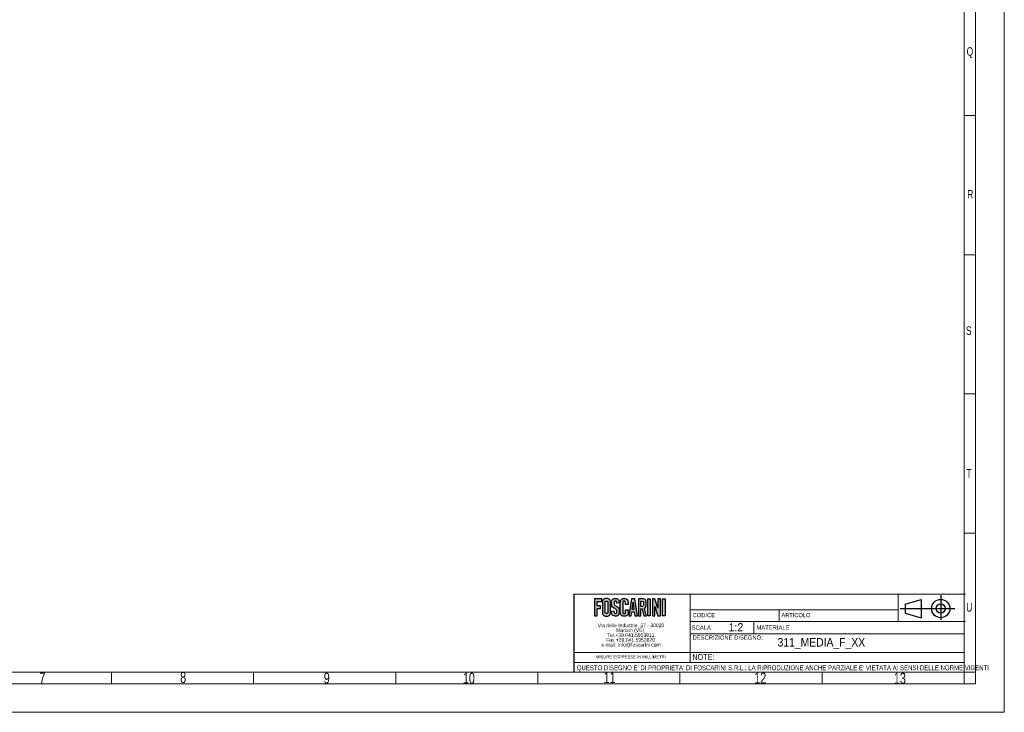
# Model space of a CAD drawing. Header units: millimetres. Extents: x 0 to 841, y 0 to 1189.
# Tile 5 of 19: x 411 to 841, y 0 to 302. Entities that reach past the tile are written whole.
import ezdxf
from ezdxf.enums import TextEntityAlignment as Align

# ---------------------------------------------------------------- set-up
doc = ezdxf.new("R2010")
doc.units = ezdxf.units.MM
doc.linetypes.add('SLD-Solido', pattern=[0])
for name, color, linetype in [('CARTIGLIO', 7, 'SLD-Solido'), ('DEFAULT', 15, 'SLD-Solido'), ('FORMAT', 7, 'SLD-Solido')]:
    doc.layers.add(name, color=color, linetype=linetype)
doc.styles.add('SLDTEXTSTYLE0', font='ARIAL.TTF', dxfattribs={"width": 0.948})
doc.styles.add('SLDTEXTSTYLE1', font='ARIAL.TTF', dxfattribs={"width": 0.8058})
doc.styles.add('SLDTEXTSTYLE2', font='ARIALN.TTF', dxfattribs={"width": 0.87})
doc.styles.add('SLDTEXTSTYLE3', font='GOTHIC.TTF', dxfattribs={"width": 0.913})
doc.styles.get("Standard").update_dxf_attribs({"font": 'GOTHIC.TTF'})

# ---------------------------------------------------------------- blocks, each defined once
blk = doc.blocks.new('SW_NOTE_0')
at = {"layer": 'CARTIGLIO', "color": 0, "insert": (0, 2.39), "char_height": 1.8521, "attachment_point": 1, "style": 'SLDTEXTSTYLE0'}
blk.add_mtext('DESCRIZIONE DISEGNO:', dxfattribs=at)
blk = doc.blocks.new('SW_NOTE_0_1')
at = {"layer": 'CARTIGLIO', "color": 0, "insert": (0, 2.31), "char_height": 1.793, "attachment_point": 1, "style": 'SLDTEXTSTYLE1'}
blk.add_mtext('CODICE', dxfattribs=at)
blk = doc.blocks.new('SW_NOTE_0_2')
at = {"layer": 'CARTIGLIO', "color": 0, "insert": (0, 2.39), "char_height": 1.851, "attachment_point": 1, "style": 'SLDTEXTSTYLE0'}
blk.add_mtext('SCALA', dxfattribs=at)
blk = doc.blocks.new('SW_NOTE_0_3')
at = {"layer": 'CARTIGLIO', "color": 0, "insert": (0, 2.31), "char_height": 1.793, "attachment_point": 1, "style": 'SLDTEXTSTYLE0'}
blk.add_mtext('ARTICOLO', dxfattribs=at)
blk = doc.blocks.new('SW_NOTE_0_4')
at = {"layer": 'CARTIGLIO', "color": 0, "insert": (0, 2.39), "char_height": 1.851, "attachment_point": 1, "style": 'SLDTEXTSTYLE0'}
blk.add_mtext('MATERIALE', dxfattribs=at)
blk = doc.blocks.new('SW_NOTE_0_5')
at = {"layer": 'DEFAULT', "color": 0, "insert": (3.28, 4.51), "char_height": 3.5, "attachment_point": 2, "style": 'SLDTEXTSTYLE0'}
blk.add_mtext('1:2', dxfattribs=at)
blk = doc.blocks.new('SW_NOTE_0_6')
at = {"layer": 'CARTIGLIO', "color": 0, "insert": (14.88, 1.71), "char_height": 1.3229, "attachment_point": 2, "style": 'SLDTEXTSTYLE0'}
blk.add_mtext('MISURE ESPRESSE IN MILLIMETRI', dxfattribs=at)
blk = doc.blocks.new('SW_NOTE_0_7')
at = {"layer": 'CARTIGLIO', "color": 0, "insert": (0, 2.73), "char_height": 2.11667, "attachment_point": 1, "style": 'SLDTEXTSTYLE2'}
blk.add_mtext("QUESTO DISEGNO E' DI PROPRIETA' DI FOSCARINI S.R.L.: LA RIPRODUZIONE ANCHE PARZIALE E' VIETATA AI SENSI DELLE NORME VIGENTI", dxfattribs=at)
blk = doc.blocks.new('SW_NOTE_0_8')
at = {"layer": 'CARTIGLIO', "color": 0, "insert": (0, 3.41), "char_height": 2.646, "attachment_point": 1, "style": 'SLDTEXTSTYLE2'}
blk.add_mtext('NOTE:', dxfattribs=at)
blk = doc.blocks.new('SW_NOTE_0_9')
at = {"color": 0, "linetype": 'Continuous', "lineweight": 0, "char_height": 1.5875, "attachment_point": 2, "style": 'SLDTEXTSTYLE0'}
for s, insert in [('Via delle Industrie, 27 - 30020 ', (14.56, 2.05)), ('Marcon (VE)', (14.17, -0.07)), ('Fax +39.041.5953870 ', (14.39, -4.3)), ('Tel.+39.041.5953811 ', (14.47, -2.19)), ('e-mail: info@foscarini.com', (14.59, -6.42))]:
    blk.add_mtext(s, dxfattribs=dict(at, insert=insert))
blk = doc.blocks.new('Blocco1')
at = {"layer": 'FORMAT'}
for points in [[(-99.41, 46.99), (-97.41, 46.99), (-97.41, 48.13), (-100.55, 48.13), (-100.55, 40.69), (-99.41, 40.69), (-99.41, 43.96), (-97.92, 43.96), (-97.92, 45.1), (-99.41, 45.1)], [(-76.23, 40.69), (-77.37, 40.69), (-77.37, 48.13), (-76.23, 48.13)], [(-71.83, 48.13), (-72.91, 48.13), (-72.91, 43.98), (-74.22, 48.13), (-75.29, 48.13), (-75.29, 40.69), (-74.22, 40.69), (-74.22, 44.8), (-72.91, 40.71), (-72.91, 40.71), (-72.91, 40.69), (-71.83, 40.69)], [(-69.8, 40.69), (-70.94, 40.69), (-70.94, 48.13), (-69.8, 48.13)]]:
    blk.add_hatch(color=256, dxfattribs=at).paths.add_polyline_path(points, flags=0)
h = blk.add_hatch(color=256, dxfattribs=at)
edge = h.paths.add_edge_path(flags=0)
edge.add_spline(control_points=[(-97.07, 42.49), (-97.07, 41.44), (-96.52, 40.59), (-95.35, 40.59), (-94.17, 40.59), (-93.62, 41.44), (-93.62, 42.49)], knot_values=[0, 0, 0, 0, 1, 2, 3, 4, 4, 4, 4], weights=[1, 1, 1, 1, 1, 1, 1], degree=3, periodic=0)
edge.add_line((-93.62, 42.49), (-93.62, 46.32))
edge.add_spline(control_points=[(-93.62, 46.32), (-93.62, 47.37), (-94.17, 48.23), (-95.35, 48.23), (-96.52, 48.23), (-97.07, 47.37), (-97.07, 46.32)], knot_values=[0, 0, 0, 0, 1, 2, 3, 4, 4, 4, 4], weights=[1, 1, 1, 1, 1, 1, 1], degree=3, periodic=0)
edge.add_line((-97.07, 46.32), (-97.07, 42.49))
edge = h.paths.add_edge_path(flags=0)
edge.add_line((-95.94, 42.52), (-95.94, 46.29))
edge.add_spline(control_points=[(-95.94, 46.29), (-95.94, 46.85), (-95.8, 47.12), (-95.35, 47.12), (-94.89, 47.12), (-94.75, 46.85), (-94.75, 46.29)], knot_values=[0, 0, 0, 0, 1, 2, 3, 4, 4, 4, 4], weights=[1, 1, 1, 1, 1, 1, 1], degree=3, periodic=0)
edge.add_line((-94.75, 46.29), (-94.75, 42.52))
edge.add_spline(control_points=[(-94.75, 42.52), (-94.75, 41.97), (-94.89, 41.7), (-95.35, 41.7), (-95.8, 41.7), (-95.94, 41.97), (-95.94, 42.52)], knot_values=[0, 0, 0, 0, 1, 2, 3, 4, 4, 4, 4], weights=[1, 1, 1, 1, 1, 1, 1], degree=3, periodic=0)
h = blk.add_hatch(color=256, dxfattribs=at)
edge = h.paths.add_edge_path(flags=0)
edge.add_spline(control_points=[(-90.84, 46.29), (-90.89, 46.93), (-91.19, 47.12), (-91.44, 47.12), (-91.8, 47.12), (-92.05, 46.85), (-92.05, 46.39), (-92.05, 45.12), (-89.77, 44.51), (-89.77, 42.49), (-89.77, 41.27), (-90.5, 40.59), (-91.55, 40.59), (-92.59, 40.59), (-93.19, 41.54), (-93.23, 42.65)], knot_values=[0, 0, 0, 0, 1, 2, 3, 4, 5, 6, 7, 8, 9, 10, 11, 12, 13, 13, 13, 13], weights=[1, 1, 1, 1, 1, 1, 1, 1, 1, 1, 1, 1, 1, 1, 1, 1], degree=3, periodic=0)
edge.add_line((-93.23, 42.65), (-92.16, 42.82))
edge.add_spline(control_points=[(-92.16, 42.82), (-92.12, 42.07), (-91.85, 41.7), (-91.49, 41.7), (-91.1, 41.7), (-90.84, 41.94), (-90.84, 42.38), (-90.84, 43.85), (-93.12, 44.24), (-93.12, 46.38), (-93.12, 47.56), (-92.49, 48.23), (-91.38, 48.23), (-90.47, 48.23), (-89.87, 47.48), (-89.77, 46.43)], knot_values=[0, 0, 0, 0, 1, 2, 3, 4, 5, 6, 7, 8, 9, 10, 11, 12, 13, 13, 13, 13], weights=[1, 1, 1, 1, 1, 1, 1, 1, 1, 1, 1, 1, 1, 1, 1, 1], degree=3, periodic=0)
edge.add_line((-89.77, 46.43), (-90.84, 46.29))
h = blk.add_hatch(color=256, dxfattribs=at)
edge = h.paths.add_edge_path(flags=0)
edge.add_line((-85.91, 45.64), (-87.05, 45.64))
edge.add_line((-87.05, 45.64), (-87.05, 46.22))
edge.add_spline(control_points=[(-87.05, 46.22), (-87.05, 46.85), (-87.31, 47.12), (-87.6, 47.12), (-88.06, 47.12), (-88.2, 46.85), (-88.2, 46.29)], knot_values=[0, 0, 0, 0, 1, 2, 3, 4, 4, 4, 4], weights=[1, 1, 1, 1, 1, 1, 1], degree=3, periodic=0)
edge.add_line((-88.2, 46.29), (-88.2, 42.52))
edge.add_spline(control_points=[(-88.2, 42.52), (-88.2, 41.97), (-88.06, 41.7), (-87.6, 41.7), (-87.19, 41.7), (-87.05, 41.97), (-87.05, 42.45)], knot_values=[0, 0, 0, 0, 1, 2, 3, 4, 4, 4, 4], weights=[1, 1, 1, 1, 1, 1, 1], degree=3, periodic=0)
edge.add_line((-87.05, 42.45), (-87.05, 43.35))
edge.add_line((-87.05, 43.35), (-85.91, 43.35))
edge.add_line((-85.91, 43.35), (-85.91, 42.49))
edge.add_spline(control_points=[(-85.91, 42.49), (-85.91, 41.44), (-86.46, 40.59), (-87.6, 40.59), (-88.79, 40.59), (-89.34, 41.44), (-89.34, 42.49)], knot_values=[0, 0, 0, 0, 1, 2, 3, 4, 4, 4, 4], weights=[1, 1, 1, 1, 1, 1, 1], degree=3, periodic=0)
edge.add_line((-89.34, 42.49), (-89.34, 46.32))
edge.add_spline(control_points=[(-89.34, 46.32), (-89.34, 47.37), (-88.79, 48.23), (-87.6, 48.23), (-86.46, 48.23), (-85.91, 47.3), (-85.91, 46.19)], knot_values=[0, 0, 0, 0, 1, 2, 3, 4, 4, 4, 4], weights=[1, 1, 1, 1, 1, 1, 1], degree=3, periodic=0)
edge.add_line((-85.91, 46.19), (-85.91, 45.64))
h = blk.add_hatch(color=256, dxfattribs=at)
h.paths.add_polyline_path([(-83.2, 42.37), (-82.93, 40.7), (-81.86, 40.7), (-83.05, 48.14), (-84.48, 48.14), (-85.66, 40.7), (-84.59, 40.7), (-84.33, 42.37)], flags=0)
h.paths.add_polyline_path([(-83.76, 46.65), (-83.37, 43.44), (-84.16, 43.44)], flags=0)
h = blk.add_hatch(color=256, dxfattribs=at)
edge = h.paths.add_edge_path(flags=0)
edge.add_line((-79.03, 40.69), (-77.92, 40.69))
edge.add_line((-77.92, 40.69), (-77.92, 40.69))
edge.add_line((-77.92, 40.69), (-77.92, 40.69))
edge.add_line((-77.92, 40.69), (-77.98, 40.91))
edge.add_line((-77.98, 40.91), (-78.82, 44.06))
edge.add_spline(control_points=[(-78.82, 44.06), (-78.46, 44.26), (-78.07, 44.74), (-78.07, 45.93), (-78.07, 47.52), (-78.69, 48.13), (-79.89, 48.13)], knot_values=[0, 0, 0, 0, 1, 2, 3, 4, 4, 4, 4], weights=[1, 1, 1, 1, 1, 1, 1], degree=3, periodic=0)
edge.add_line((-79.89, 48.13), (-81.39, 48.13))
edge.add_line((-81.39, 48.13), (-81.39, 40.69))
edge.add_line((-81.39, 40.69), (-80.32, 40.69))
edge.add_line((-80.32, 40.69), (-80.32, 43.74))
edge.add_spline(control_points=[(-80.32, 43.74), (-80.16, 43.74), (-79.98, 43.75), (-79.85, 43.76)], knot_values=[0, 0, 0, 0, 1, 1, 1, 1], weights=[1, 1, 1, 1], degree=3, periodic=0)
edge.add_line((-79.85, 43.76), (-79.03, 40.69))
edge = h.paths.add_edge_path(flags=0)
edge.add_spline(control_points=[(-79.94, 47.08), (-79.36, 47.08), (-79.14, 46.82), (-79.14, 45.93), (-79.14, 45.05), (-79.36, 44.79), (-79.94, 44.79)], knot_values=[0, 0, 0, 0, 1, 2, 3, 4, 4, 4, 4], weights=[1, 1, 1, 1, 1, 1, 1], degree=3, periodic=0)
edge.add_line((-79.94, 44.79), (-80.32, 44.79))
edge.add_line((-80.32, 44.79), (-80.32, 47.08))
edge.add_line((-80.32, 47.08), (-79.94, 47.08))
at = {"layer": 'CARTIGLIO', "color": 208, "linetype": 'SLD-Solido', "lineweight": 18, "true_color": 0x400040}
for p, q in [((-109.59, 50.15), (-58.81, 50.15)), ((-58.81, 38.2), (-58.81, 50.15)), ((-58.81, 50.15), (61.25, 50.15)), ((31.84, 38.2), (31.84, 50.15)), ((-58.81, 43.3), (31.84, 43.3)), ((-20.05, 43.3), (-20.05, 38.2)), ((-55.6, 40.25), (-55.6, 40.25)), ((-58.81, 38.2), (-58.81, 24.66)), ((-58.81, 38.2), (61.25, 38.2)), ((-31.12, 38.2), (-31.12, 32.88)), ((-58.81, 32.88), (60.69, 32.88)), ((-58.81, 24.66), (-109.59, 24.66)), ((60.69, 24.66), (-58.81, 24.66)), ((-58.81, 24.66), (-58.81, 20.34)), ((60.69, 20.34), (60.69, 24.66)), ((60.69, 20.29), (60.69, 24.66)), ((-109.59, 20.34), (60.69, 20.34)), ((60.69, 16.08), (60.69, 20.34)), ((60.69, 16.08), (60.69, 20.29)), ((-109.59, 16.08), (60.69, 16.08)), ((-109.59, 16.08), (60.69, 16.08)), ((-109.59, 16.08), (60.69, 16.08))]:
    blk.add_line(p, q, dxfattribs=at)
at = {"layer": 'FORMAT', "color": 208, "true_color": 0x400040}
for p, q in [((-109.59, 50.15), (-109.59, 16.08)), ((35, 45.8), (41.93, 47.8)), ((41.93, 47.8), (41.93, 39.8)), ((50.45, 49.66), (50.45, 38.89)), ((56.65, 43.8), (32.8, 43.8)), ((35, 45.8), (35, 41.8)), ((35, 41.8), (41.93, 39.8))]:
    blk.add_line(p, q, dxfattribs=at)
at = {"layer": 'FORMAT', "color": 7}
for p, q in [((-97.41, 48.13), (-100.55, 48.13)), ((-100.55, 48.13), (-100.55, 40.69)), ((-97.41, 46.99), (-97.41, 48.13)), ((-84.48, 48.14), (-85.66, 40.7)), ((-83.05, 48.14), (-84.48, 48.14)), ((-81.86, 40.7), (-83.05, 48.14)), ((-79.89, 48.13), (-81.39, 48.13)), ((-81.39, 48.13), (-81.39, 40.69)), ((-77.37, 40.69), (-77.37, 48.13)), ((-77.37, 48.13), (-76.23, 48.13)), ((-76.23, 48.13), (-76.23, 40.69)), ((-74.22, 48.13), (-75.29, 48.13)), ((-75.29, 48.13), (-75.29, 40.69)), ((-72.91, 43.98), (-74.22, 48.13)), ((-72.91, 48.13), (-72.91, 43.98)), ((-71.83, 48.13), (-72.91, 48.13)), ((-71.83, 40.69), (-71.83, 48.13)), ((-70.94, 40.69), (-70.94, 48.13)), ((-70.94, 48.13), (-69.8, 48.13)), ((-69.8, 48.13), (-69.8, 40.69)), ((-99.41, 45.1), (-99.41, 46.99)), ((-99.41, 46.99), (-97.41, 46.99)), ((-97.92, 45.1), (-99.41, 45.1)), ((-99.41, 40.69), (-99.41, 43.96)), ((-99.41, 43.96), (-97.92, 43.96)), ((-97.92, 43.96), (-97.92, 45.1)), ((-97.07, 46.32), (-97.07, 42.49)), ((-95.94, 42.52), (-95.94, 46.29)), ((-94.75, 46.29), (-94.75, 42.52)), ((-93.62, 42.49), (-93.62, 46.32)), ((-89.77, 46.43), (-90.84, 46.29)), ((-89.34, 42.49), (-89.34, 46.32)), ((-88.2, 46.29), (-88.2, 42.52)), ((-87.05, 45.64), (-87.05, 46.22)), ((-85.91, 45.64), (-87.05, 45.64)), ((-87.05, 42.45), (-87.05, 43.35)), ((-87.05, 43.35), (-85.91, 43.35)), ((-85.91, 46.19), (-85.91, 45.64)), ((-85.91, 43.35), (-85.91, 42.49)), ((-84.16, 43.44), (-83.76, 46.65)), ((-83.37, 43.44), (-84.16, 43.44)), ((-83.76, 46.65), (-83.37, 43.44)), ((-80.32, 44.79), (-80.32, 47.08)), ((-80.32, 47.08), (-79.94, 47.08)), ((-79.94, 44.79), (-80.32, 44.79)), ((-80.32, 40.69), (-80.32, 43.74)), ((-79.85, 43.76), (-79.03, 40.69)), ((-77.98, 40.91), (-78.82, 44.06)), ((-74.22, 40.69), (-74.22, 44.8)), ((-74.22, 44.8), (-72.91, 40.71)), ((-100.55, 40.69), (-99.41, 40.69)), ((-93.23, 42.65), (-92.16, 42.82)), ((-85.66, 40.7), (-84.59, 40.7)), ((-84.59, 40.7), (-84.33, 42.37)), ((-84.33, 42.37), (-83.2, 42.37)), ((-83.2, 42.37), (-82.93, 40.7)), ((-82.93, 40.7), (-81.86, 40.7)), ((-81.39, 40.69), (-80.32, 40.69)), ((-79.03, 40.69), (-77.92, 40.69)), ((-77.92, 40.69), (-77.98, 40.91)), ((-77.92, 40.69), (-77.92, 40.69)), ((-77.92, 40.69), (-77.92, 40.69)), ((-76.23, 40.69), (-77.37, 40.69)), ((-75.29, 40.69), (-74.22, 40.69)), ((-72.91, 40.71), (-72.91, 40.71)), ((-72.91, 40.71), (-72.91, 40.69)), ((-72.91, 40.69), (-71.83, 40.69)), ((-69.8, 40.69), (-70.94, 40.69))]:
    blk.add_line(p, q, dxfattribs=at)
at = {"layer": 'FORMAT', "color": 208, "true_color": 0x400040}
for radius in [4, 2]:
    blk.add_circle((50.45, 43.88), radius, dxfattribs=at)
at = {"layer": 'FORMAT', "color": 7}
for points in [[(-93.62, 46.32), (-93.62, 47.37), (-94.17, 48.23), (-95.35, 48.23), (-96.52, 48.23), (-97.07, 47.37), (-97.07, 46.32)], [(-92.16, 42.82), (-92.12, 42.07), (-91.85, 41.7), (-91.49, 41.7), (-91.1, 41.7), (-90.84, 41.94), (-90.84, 42.38), (-90.84, 43.85), (-93.12, 44.24), (-93.12, 46.38), (-93.12, 47.56), (-92.49, 48.23), (-91.38, 48.23), (-90.47, 48.23), (-89.87, 47.48), (-89.77, 46.43)], [(-89.34, 46.32), (-89.34, 47.37), (-88.79, 48.23), (-87.6, 48.23), (-86.46, 48.23), (-85.91, 47.3), (-85.91, 46.19)], [(-78.82, 44.06), (-78.46, 44.26), (-78.07, 44.74), (-78.07, 45.93), (-78.07, 47.52), (-78.69, 48.13), (-79.89, 48.13)], [(-95.94, 46.29), (-95.94, 46.85), (-95.8, 47.12), (-95.35, 47.12), (-94.89, 47.12), (-94.75, 46.85), (-94.75, 46.29)], [(-90.84, 46.29), (-90.89, 46.93), (-91.19, 47.12), (-91.44, 47.12), (-91.8, 47.12), (-92.05, 46.85), (-92.05, 46.39), (-92.05, 45.12), (-89.77, 44.51), (-89.77, 42.49), (-89.77, 41.27), (-90.5, 40.59), (-91.55, 40.59), (-92.59, 40.59), (-93.19, 41.54), (-93.23, 42.65)], [(-87.05, 46.22), (-87.05, 46.85), (-87.31, 47.12), (-87.6, 47.12), (-88.06, 47.12), (-88.2, 46.85), (-88.2, 46.29)], [(-80.32, 43.74), (-80.16, 43.74), (-79.98, 43.75), (-79.85, 43.76)], [(-79.94, 47.08), (-79.36, 47.08), (-79.14, 46.82), (-79.14, 45.93), (-79.14, 45.05), (-79.36, 44.79), (-79.94, 44.79)], [(-97.07, 42.49), (-97.07, 41.44), (-96.52, 40.59), (-95.35, 40.59), (-94.17, 40.59), (-93.62, 41.44), (-93.62, 42.49)], [(-94.75, 42.52), (-94.75, 41.97), (-94.89, 41.7), (-95.35, 41.7), (-95.8, 41.7), (-95.94, 41.97), (-95.94, 42.52)], [(-85.91, 42.49), (-85.91, 41.44), (-86.46, 40.59), (-87.6, 40.59), (-88.79, 40.59), (-89.34, 41.44), (-89.34, 42.49)], [(-88.2, 42.52), (-88.2, 41.97), (-88.06, 41.7), (-87.6, 41.7), (-87.19, 41.7), (-87.05, 41.97), (-87.05, 42.45)]]:
    blk.add_open_spline(points, degree=3, dxfattribs=at)
at = {"color": 7, "linetype": 'Continuous', "lineweight": 0}
blk.add_blockref('SW_NOTE_0_9', (-99.23, 35.28), dxfattribs=at)
at = {"layer": 'CARTIGLIO', "color": 7, "true_color": 0xffffff}
for name, p in [('SW_NOTE_0_1', (-57.8, 39.57)), ('SW_NOTE_0_3', (-19.02, 39.57)), ('SW_NOTE_0_2', (-58.21, 34.1)), ('SW_NOTE_0_4', (-29.93, 34.1)), ('SW_NOTE_0', (-57.8, 29.75)), ('SW_NOTE_0_6', (-99.59, 21.72)), ('SW_NOTE_0_8', (-57.9, 20.65)), ('SW_NOTE_0_7', (-108.3, 16.36))]:
    blk.add_blockref(name, p, dxfattribs=at)
at = {"layer": 'DEFAULT', "color": 13, "true_color": 0xff5757}
blk.add_blockref('SW_NOTE_0_5', (-42.16, 32.98), dxfattribs=at)
at = {"layer": 'FORMAT', "color": 7, "style": 'SLDTEXTSTYLE3', "width": 0.913}
blk.add_attdef('AUTOATTR2', text='', height=3.7, dxfattribs=at).set_placement((-1.34, 30.91), align=Align.TOP_CENTER)
at = {"layer": 'FORMAT', "color": 7}
for tag in ['AUTOATTR0', 'AUTOATTR1']:
    blk.add_attdef(tag, (0, 0), '', height=3.5, dxfattribs=at)

msp = doc.modelspace()

# ---------------------------------------------------------------- linework, layer by layer
at = {"color": 7, "linetype": 'SLD-Solido', "lineweight": 18}
for p, q in [((841, 0), (841, 1189)), ((828.5, 12.5), (828.5, 1176.5)), ((823.5, 17.5), (823.5, 1171.5)), ((823.5, 260.45), (828.5, 260.45)), ((823.5, 199.71), (828.5, 199.71)), ((823.5, 138.97), (828.5, 138.97)), ((823.5, 78.23), (828.5, 78.23)), ((17.5, 17.5), (823.5, 17.5)), ((451.5, 12.5), (451.5, 17.5)), ((451.5, 12.5), (451.5, 17.5)), ((513.5, 12.5), (513.5, 17.5)), ((513.5, 12.5), (513.5, 17.5)), ((575.5, 12.5), (575.5, 17.5)), ((575.5, 12.5), (575.5, 17.5)), ((637.5, 12.5), (637.5, 17.5)), ((637.5, 12.5), (637.5, 17.5)), ((699.5, 12.5), (699.5, 17.5)), ((699.5, 12.5), (699.5, 17.5)), ((761.5, 12.5), (761.5, 17.5)), ((761.5, 12.5), (761.5, 17.5)), ((823.5, 17.5), (828.5, 17.5)), ((823.5, 17.5), (823.5, 12.5)), ((823.5, 17.5), (828.5, 17.5)), ((12.5, 12.5), (828.5, 12.5)), ((841, 0), (0, 0))]:
    msp.add_line(p, q, dxfattribs=at)

# ---------------------------------------------------------------- block references
at = {"layer": 'FORMAT'}
ref = msp.add_blockref('Blocco1', (762.81, 1.42), dxfattribs=at)
ref.add_attrib('AUTOATTR2', '311_MEDIA_F_XX', dxfattribs={"color": 7, "height": 3.7042, "style": 'SLDTEXTSTYLE3', "width": 0.913}).set_placement((742.09, 27.59), align=Align.BOTTOM_LEFT)

# ---------------------------------------------------------------- texts
at = {"color": 7, "linetype": 'Continuous', "lineweight": 0, "attachment_point": 2, "style": 'SLDTEXTSTYLE2'}
for s, insert, char_height in [('Q', (826, 290.27), 3.7), ('R', (826.12, 227.97), 3.7), ('S', (825.49, 168.45), 3.7), ('T', (825.61, 106.16), 3.7), ('U', (825.72, 47.66), 3.7), ('7', (421.39, 17.39), 4.76), ('8', (482.79, 17.6), 4.76), ('9', (545.43, 17.29), 4.76), ('10', (607.43, 17.28), 4.763), ('11', (668.79, 17.5), 4.763), ('12', (734.51, 17.36), 4.763), ('13', (795.43, 17.25), 4.763)]:
    msp.add_mtext(s, dxfattribs=dict(at, insert=insert, char_height=char_height))

doc.saveas('drawing.dxf')
